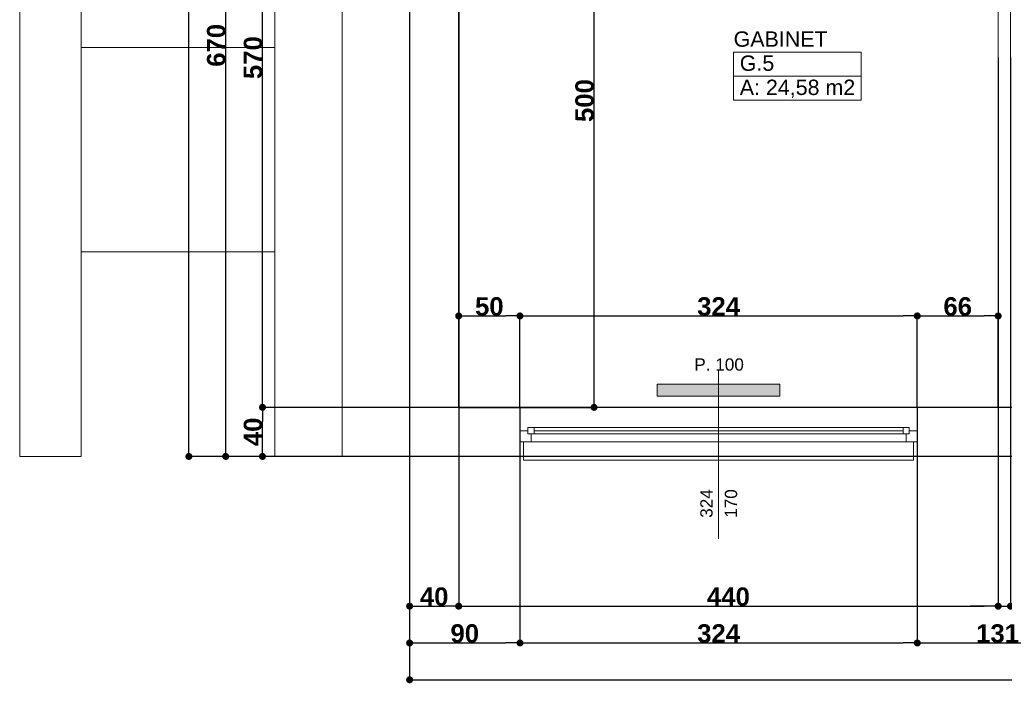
# Model space of a CAD drawing. Header units: millimetres. Extents: x 183299 to 1018155, y -286688 to 171278.
# Tile 45 of 100: x 402648 to 410678, y -95825 to -90417. Entities that reach past the tile are written whole.
import ezdxf
from ezdxf.enums import TextEntityAlignment as Align

# ---------------------------------------------------------------- set-up
doc = ezdxf.new("R2010")
doc.units = ezdxf.units.MM
doc.header["$MEASUREMENT"] = 0
doc.linetypes.add('Wipeout_Contour', pattern=[1000, 0, -1000])
for name, color, linetype in [('Elementy Modelu - Strefy', 7, 'Continuous'), ('inwentaryzacja_sciany', 7, 'Continuous'), ('Okna ArchiCADa', 7, 'Continuous'), ('Wymiarowanie - Ogólne', 7, 'Continuous'), ('Znaczniki Okien', 7, 'Continuous')]:
    doc.layers.add(name, color=color, linetype=linetype)
for name, color, linetype, lineweight in [('Elementy Modelu - Strefy_Nr_Pióra__6', 250, 'Continuous', 18), ('grzejniki_Nr_Pióra__20', 1, 'Continuous', 0), ('inwentaryzacja_sciany_Nr_Pióra__1', 7, 'Continuous', 13), ('inwentaryzacja_wentylacja_Nr_Pióra__20', 1, 'Continuous', 0), ('Okna ArchiCADa_Nr_Pióra__1', 7, 'Continuous', 13), ('Znaczniki Okien_Nr_Pióra__1', 7, 'Continuous', 13), ('Znaczniki Okien_Nr_Pióra__7', 7, 'Continuous', 35)]:
    doc.layers.add(name, color=color, linetype=linetype, lineweight=lineweight)
doc.layers.add('Okna ArchiCADa_Nr_Pióra__23', color=7, linetype='Continuous', lineweight=20, true_color=0xff6600)
doc.layers.add('Okna ArchiCADa_Nr_Pióra__3', color=7, linetype='Continuous', lineweight=18, true_color=0xff6600)
doc.styles.add('GENERATED_STYLE_1', font='arial.ttf')
doc.styles.add('GENERATED_STYLE_2', font='arialbd.ttf')
doc.styles.get("Standard").update_dxf_attribs({"font": 'txt', "bigfont": 'BIGFONT.SHX'})
doc.dimstyles.new('GENERATED_STYLE__1', dxfattribs={"dimtxt": 150, "dimasz": 114, "dimexe": 0.18, "dimexo": 0, "dimgap": 0.09, "dimtad": 1, "dimtih": 1, "dimtoh": 1, "dimdec": 0, "dimlfac": 0.1, "dimzin": 0, "dimdsep": 46, "dimtxsty": 'GENERATED_STYLE_2', "dimblk": 'ARROWHEAD_11', "dimblk1": 'ARROWHEAD_11', "dimblk2": 'ARROWHEAD_11', "dimcen": 0.09, "dimclrd": 256, "dimclre": 256, "dimclrt": 256, "dimazin": 0, "dimtfac": 1, "dimtdec": 4, "dimtmove": 0, "dimatfit": 3, "dimfxl": 1, "dimtolj": 1, "dimtzin": 0, "dimarcsym": 0})
doc.dimstyles.new('GENERATED_STYLE__2', dxfattribs={"dimtxt": 150, "dimasz": 114, "dimexe": 0.18, "dimexo": 0, "dimgap": 0.09, "dimtad": 1, "dimdec": 0, "dimlfac": 0.1, "dimzin": 0, "dimdsep": 46, "dimtxsty": 'GENERATED_STYLE_2', "dimblk": 'ARROWHEAD_11', "dimblk1": 'ARROWHEAD_11', "dimblk2": 'ARROWHEAD_11', "dimcen": 0.09, "dimclrd": 256, "dimclre": 256, "dimclrt": 256, "dimazin": 0, "dimtfac": 1, "dimtdec": 4, "dimtmove": 0, "dimatfit": 3, "dimfxl": 1, "dimtolj": 1, "dimtzin": 0, "dimarcsym": 0})

# ---------------------------------------------------------------- blocks, each defined once
blk = doc.blocks.new('GABINET      _G.5_152_2', base_point=(233647.1, -90878.6))
at = {"layer": 'Elementy Modelu - Strefy_Nr_Pióra__6', "linetype": 'Continuous'}
for p, q in [((233127.6, -90780.4), (234166.5, -90780.4)), ((233127.6, -90976.8), (233127.6, -90780.4)), ((234166.5, -90780.4), (234166.5, -90976.8)), ((234166.5, -90976.8), (233127.6, -90976.8)), ((233127.6, -90976.8), (234166.5, -90976.8)), ((233127.6, -91173.2), (233127.6, -90976.8)), ((234166.5, -90976.8), (234166.5, -91173.2)), ((234166.5, -91173.2), (233127.6, -91173.2))]:
    blk.add_line(p, q, dxfattribs=at)
at = {"linetype": 'Continuous', "flags": 1}
for tag in ['ROOM_AREA', 'ROOM_PERIM', 'ROOM_WALLS_SURF', 'ROOM_DOORS_SURF', 'ROOM_WINDS_SURF', 'ROOM_BASELEV', 'ROOM_HEIGHT', 'ROOM_NET_AREA', 'ROOM_REDUCED_AREA', 'ROOM_CALC_AREA', 'ROOM_VOLUME']:
    blk.add_attdef(tag, text='', height=2000, dxfattribs=at).set_placement((233647.1, -91911.7), align=Align.BOTTOM_LEFT)
at = {"layer": 'Elementy Modelu - Strefy_Nr_Pióra__6', "linetype": 'Continuous', "insert": (233177.6, -91005.4), "char_height": 125, "attachment_point": 1, "style": 'GENERATED_STYLE_1'}
blk.add_mtext('{A: 24,58 m2}', dxfattribs=at)
at = {"layer": 'Elementy Modelu - Strefy_Nr_Pióra__6', "style": 'GENERATED_STYLE_1'}
for tag, p in [('ROOM_NAME', (233127.6, -90774.5)), ('ROOM_NUMBER', (233177.6, -90970.9))]:
    blk.add_attdef(tag, text='', height=125, dxfattribs=at).set_placement(p, align=Align.BOTTOM_LEFT)
blk = doc.blocks.new('O1 rozwierane 12_109')
at = {"layer": 'Okna ArchiCADa_Nr_Pióra__1', "linetype": 'Continuous'}
for p, q in [((-1620, 0), (-1620, -90)), ((-1590, 0), (-1620, 0)), ((1590, 0), (1620, 0)), ((1620, 0), (1620, -90))]:
    blk.add_line(p, q, dxfattribs=at)
at = {"layer": 'Okna ArchiCADa_Nr_Pióra__23', "linetype": 'Continuous'}
for p, q in [((-1620, 0), (-1620, -90)), ((1620, -90), (1620, 0))]:
    blk.add_line(p, q, dxfattribs=at)
at = {"layer": 'Okna ArchiCADa_Nr_Pióra__3', "linetype": 'Continuous'}
for p, q in [((-1590, 120), (-1590, 150)), ((-1590, 150), (1590, 150)), ((-1590, 120), (1590, 120)), ((1590, 150), (1590, 120)), ((-1620, -280), (1620, -280)), ((-1620, -280), (1620, -280))]:
    blk.add_line(p, q, dxfattribs=at)
at = {"linetype": 'Wipeout_Contour', "ltscale": 12152.408262}
blk.add_wipeout([(1505, -115), (1505, -65), (1530, -65), (1530, 0), (-1530, 0), (-1530, -65), (-1505, -65), (-1505, -115)], dxfattribs=at).dxf.layer = 'Okna ArchiCADa'
at = {"layer": 'Okna ArchiCADa_Nr_Pióra__23', "linetype": 'Continuous'}
for p, q in [((-1530, 0), (-1620, 0)), ((-1530, -65), (-1530, 0)), ((1620, 0), (1530, 0)), ((1530, 0), (1530, -65)), ((-1555, -90), (-1555, -65)), ((-1555, -65), (-1530, -65)), ((-1505, -65), (-1555, -65)), ((-1555, -65), (-1555, -115)), ((-1505, -115), (-1505, -65)), ((1555, -65), (1505, -65)), ((1505, -65), (1505, -115)), ((1530, -65), (1555, -65)), ((1555, -65), (1555, -90)), ((1555, -115), (1555, -65)), ((-1620, -90), (-1555, -90)), ((-1555, -115), (-1505, -115)), ((1505, -115), (1555, -115)), ((1555, -90), (1620, -90))]:
    blk.add_line(p, q, dxfattribs=at)
at = {"layer": 'Okna ArchiCADa_Nr_Pióra__3', "linetype": 'Continuous'}
for p, q in [((1530, 0), (-1530, 0)), ((-1505, -65), (1505, -65)), ((-1505, -90), (1505, -90)), ((-1505, -115), (1505, -115)), ((-1505, -115), (1505, -115))]:
    blk.add_line(p, q, dxfattribs=at)
blk = doc.blocks.new('Znacznik O 12_125')
at = {"layer": 'Znaczniki Okien_Nr_Pióra__1', "linetype": 'Continuous'}
blk.add_line((0, 671.4), (0, -700), dxfattribs=at)
at = {"layer": 'Znaczniki Okien_Nr_Pióra__7', "linetype": 'Continuous', "char_height": 100, "attachment_point": 7, "style": 'GENERATED_STYLE_1'}
for s, insert, rotation in [('{170}', (-152.1, 500), 270), ('{324}', (47.9, 500), 270), ('{P. 100}', (197.9, -697.9), 180)]:
    blk.add_mtext(s, dxfattribs=dict(at, insert=insert, rotation=rotation))
blk = doc.blocks.new('Ściana_730_2', base_point=(248915.1, -93675.8))
at = {"layer": 'inwentaryzacja_sciany_Nr_Pióra__1', "linetype": 'Continuous'}
for p, q in [((231385.1, -93675.8), (230885.1, -93675.8)), ((231385.1, -93865.8), (231385.1, -93675.8)), ((234625.1, -93865.8), (234625.1, -93675.8)), ((235285.1, -93675.8), (234625.1, -93675.8)), ((231385.1, -93955.8), (231385.1, -93865.8)), ((234625.1, -93955.8), (234625.1, -93865.8)), ((231415.1, -93955.8), (231385.1, -93955.8)), ((231415.1, -94075.8), (231415.1, -93955.8)), ((234595.1, -94075.8), (234595.1, -93955.8)), ((234595.1, -93955.8), (234625.1, -93955.8)), ((230485.1, -94075.8), (231415.1, -94075.8)), ((234595.1, -94075.8), (235965.1, -94075.8))]:
    blk.add_line(p, q, dxfattribs=at)
at = {"layer": 'Okna ArchiCADa', "linetype": 'Continuous', "rotation": 180}
blk.add_blockref('O1 rozwierane 12_109', (233005.1, -93955.8), dxfattribs=at)
at = {"layer": 'Znaczniki Okien', "rotation": 180}
blk.add_blockref('Znacznik O 12_125', (233005.1, -94075.8), dxfattribs=at)
blk = doc.blocks.new('Ściana_732_2', base_point=(230485.1, -93675.8))
at = {"layer": 'inwentaryzacja_sciany_Nr_Pióra__1', "linetype": 'Continuous'}
for p, q in [((230485.1, -87345.8), (230485.1, -94075.8)), ((230885.1, -93675.8), (230885.1, -87975.8))]:
    blk.add_line(p, q, dxfattribs=at)
blk = doc.blocks.new('Ściana_765_2', base_point=(235285.1, -87975.8))
at = {"layer": 'inwentaryzacja_sciany_Nr_Pióra__1', "linetype": 'Continuous'}
for p, q in [((235285.1, -87975.8), (235285.1, -93675.8)), ((235385.1, -88565.8), (235385.1, -87975.8)), ((235385.1, -93675.8), (235385.1, -88635.8))]:
    blk.add_line(p, q, dxfattribs=at)
blk = doc.blocks.new('ARROWHEAD_11')
at = {"linetype": 'Continuous'}
blk.add_line((0, 0), (-1, 0), dxfattribs=at)
at = {"linetype": 'Continuous', "const_width": 0.25, "flags": 128}
blk.add_lwpolyline([(-0.125, 0, 1), (0.125, 0, 1)], format="xyb", close=True, dxfattribs=at)
blk = doc.blocks.new('*D5256')
at = {"layer": 'Defpoints', "color": 0}
for p in [(405828, -88706.3), (406228, -88706.3), (406228, -95196.3)]:
    blk.add_point(p, dxfattribs=at)
at = {"layer": 'Wymiarowanie - Ogólne', "linetype": 'Continuous', "lineweight": -2}
for p, q in [((405828, -88706.3), (405828, -95196.5)), ((406228, -88706.3), (406228, -95196.5)), ((405942, -95196.3), (406114, -95196.3))]:
    blk.add_line(p, q, dxfattribs=at)
at = {"layer": 'Wymiarowanie - Ogólne', "lineweight": -2, "xscale": 114, "yscale": 114, "zscale": 114, "rotation": 180}
blk.add_blockref('ARROWHEAD_11', (405828, -95196.3), dxfattribs=at)
at = {"layer": 'Wymiarowanie - Ogólne', "lineweight": -2, "xscale": 114, "yscale": 114, "zscale": 114}
blk.add_blockref('ARROWHEAD_11', (406228, -95196.3), dxfattribs=at)
at = {"layer": 'Wymiarowanie - Ogólne', "insert": (406028, -95119.7), "char_height": 150, "attachment_point": 5, "style": 'GENERATED_STYLE_2'}
blk.add_mtext('\\A1;40', dxfattribs=at)
blk = doc.blocks.new('*D5257')
at = {"layer": 'Defpoints', "color": 0}
for p in [(406228, -88706.3), (410628, -90726.3), (410628, -95196.3)]:
    blk.add_point(p, dxfattribs=at)
at = {"layer": 'Wymiarowanie - Ogólne', "linetype": 'Continuous', "lineweight": -2}
for p, q in [((406228, -88706.3), (406228, -95196.5)), ((410628, -90726.3), (410628, -95196.5)), ((406342, -95196.3), (410514, -95196.3))]:
    blk.add_line(p, q, dxfattribs=at)
at = {"layer": 'Wymiarowanie - Ogólne', "lineweight": -2, "xscale": 114, "yscale": 114, "zscale": 114, "rotation": 180}
blk.add_blockref('ARROWHEAD_11', (406228, -95196.3), dxfattribs=at)
at = {"layer": 'Wymiarowanie - Ogólne', "lineweight": -2, "xscale": 114, "yscale": 114, "zscale": 114}
blk.add_blockref('ARROWHEAD_11', (410628, -95196.3), dxfattribs=at)
at = {"layer": 'Wymiarowanie - Ogólne', "insert": (408428, -95119.7), "char_height": 150, "attachment_point": 5, "style": 'GENERATED_STYLE_2'}
blk.add_mtext('\\A1;440', dxfattribs=at)
blk = doc.blocks.new('*D5258')
at = {"layer": 'Defpoints', "color": 0}
for p in [(410628, -90726.3), (410728, -90726.3), (410728, -95196.3)]:
    blk.add_point(p, dxfattribs=at)
at = {"layer": 'Wymiarowanie - Ogólne', "linetype": 'Continuous', "lineweight": -2}
for p, q in [((410628, -90726.3), (410628, -95196.5)), ((410728, -90726.3), (410728, -95196.5)), ((410514, -95196.3), (410400, -95196.3)), ((410628, -95196.3), (410728, -95196.3)), ((410842, -95196.3), (411162.1, -95196.3))]:
    blk.add_line(p, q, dxfattribs=at)
at = {"layer": 'Wymiarowanie - Ogólne', "lineweight": -2, "xscale": 114, "yscale": 114, "zscale": 114}
blk.add_blockref('ARROWHEAD_11', (410628, -95196.3), dxfattribs=at)
at = {"layer": 'Wymiarowanie - Ogólne', "lineweight": -2, "xscale": 114, "yscale": 114, "zscale": 114, "rotation": 180}
blk.add_blockref('ARROWHEAD_11', (410728, -95196.3), dxfattribs=at)
at = {"layer": 'Wymiarowanie - Ogólne', "insert": (411059, -95119.7), "char_height": 150, "attachment_point": 5, "style": 'GENERATED_STYLE_2'}
blk.add_mtext('\\A1;10', dxfattribs=at)
blk = doc.blocks.new('*D5265')
at = {"layer": 'Defpoints', "color": 0}
for p in [(406728, -93576.3), (405828, -93976.3), (406728, -95496.3)]:
    blk.add_point(p, dxfattribs=at)
at = {"layer": 'Wymiarowanie - Ogólne', "linetype": 'Continuous', "lineweight": -2}
for p, q in [((406728, -93576.3), (406728, -95496.5)), ((405828, -93976.3), (405828, -95496.5)), ((405942, -95496.3), (406614, -95496.3))]:
    blk.add_line(p, q, dxfattribs=at)
at = {"layer": 'Wymiarowanie - Ogólne', "lineweight": -2, "xscale": 114, "yscale": 114, "zscale": 114, "rotation": 180}
blk.add_blockref('ARROWHEAD_11', (405828, -95496.3), dxfattribs=at)
at = {"layer": 'Wymiarowanie - Ogólne', "lineweight": -2, "xscale": 114, "yscale": 114, "zscale": 114}
blk.add_blockref('ARROWHEAD_11', (406728, -95496.3), dxfattribs=at)
at = {"layer": 'Wymiarowanie - Ogólne', "insert": (406278, -95419.6), "char_height": 150, "attachment_point": 5, "style": 'GENERATED_STYLE_2'}
blk.add_mtext('\\A1;90', dxfattribs=at)
blk = doc.blocks.new('*D5266')
at = {"layer": 'Defpoints', "color": 0}
for p in [(406728, -93576.3), (409968, -93576.3), (409968, -95496.3)]:
    blk.add_point(p, dxfattribs=at)
at = {"layer": 'Wymiarowanie - Ogólne', "linetype": 'Continuous', "lineweight": -2}
for p, q in [((406728, -93576.3), (406728, -95496.5)), ((409968, -93576.3), (409968, -95496.5)), ((406842, -95496.3), (409854, -95496.3))]:
    blk.add_line(p, q, dxfattribs=at)
at = {"layer": 'Wymiarowanie - Ogólne', "lineweight": -2, "xscale": 114, "yscale": 114, "zscale": 114, "rotation": 180}
blk.add_blockref('ARROWHEAD_11', (406728, -95496.3), dxfattribs=at)
at = {"layer": 'Wymiarowanie - Ogólne', "lineweight": -2, "xscale": 114, "yscale": 114, "zscale": 114}
blk.add_blockref('ARROWHEAD_11', (409968, -95496.3), dxfattribs=at)
at = {"layer": 'Wymiarowanie - Ogólne', "insert": (408348, -95419.7), "char_height": 150, "attachment_point": 5, "style": 'GENERATED_STYLE_2'}
blk.add_mtext('\\A1;324', dxfattribs=at)
blk = doc.blocks.new('*D5267')
at = {"layer": 'Defpoints', "color": 0}
for p in [(409968, -93576.3), (411278, -93576.3), (411278, -95496.3)]:
    blk.add_point(p, dxfattribs=at)
at = {"layer": 'Wymiarowanie - Ogólne', "linetype": 'Continuous', "lineweight": -2}
for p, q in [((409968, -93576.3), (409968, -95496.5)), ((411278, -93576.3), (411278, -95496.5)), ((410082, -95496.3), (411164, -95496.3))]:
    blk.add_line(p, q, dxfattribs=at)
at = {"layer": 'Wymiarowanie - Ogólne', "lineweight": -2, "xscale": 114, "yscale": 114, "zscale": 114, "rotation": 180}
blk.add_blockref('ARROWHEAD_11', (409968, -95496.3), dxfattribs=at)
at = {"layer": 'Wymiarowanie - Ogólne', "lineweight": -2, "xscale": 114, "yscale": 114, "zscale": 114}
blk.add_blockref('ARROWHEAD_11', (411278, -95496.3), dxfattribs=at)
at = {"layer": 'Wymiarowanie - Ogólne', "insert": (410623, -95419.7), "char_height": 150, "attachment_point": 5, "style": 'GENERATED_STYLE_2'}
blk.add_mtext('\\A1;131', dxfattribs=at)
blk = doc.blocks.new('*D5274')
at = {"layer": 'Defpoints', "color": 0}
for p in [(405828, -93976.3), (424258, -93976.3), (424258, -95796.3)]:
    blk.add_point(p, dxfattribs=at)
at = {"layer": 'Wymiarowanie - Ogólne', "linetype": 'Continuous', "lineweight": -2}
for p, q in [((405828, -93976.3), (405828, -95796.5)), ((424258, -93976.3), (424258, -95796.5)), ((405942, -95796.3), (424144, -95796.3))]:
    blk.add_line(p, q, dxfattribs=at)
at = {"layer": 'Wymiarowanie - Ogólne', "lineweight": -2, "xscale": 114, "yscale": 114, "zscale": 114, "rotation": 180}
blk.add_blockref('ARROWHEAD_11', (405828, -95796.3), dxfattribs=at)
at = {"layer": 'Wymiarowanie - Ogólne', "lineweight": -2, "xscale": 114, "yscale": 114, "zscale": 114}
blk.add_blockref('ARROWHEAD_11', (424258, -95796.3), dxfattribs=at)
at = {"layer": 'Wymiarowanie - Ogólne', "insert": (415043, -95719.6), "char_height": 150, "attachment_point": 5, "style": 'GENERATED_STYLE_2'}
blk.add_mtext('\\A1;1843', dxfattribs=at)
blk = doc.blocks.new('*D5310')
at = {"layer": 'Defpoints', "color": 0}
for p in [(404628, -93576.3), (415043, -93576.3), (415043, -93976.3)]:
    blk.add_point(p, dxfattribs=at)
at = {"layer": 'Wymiarowanie - Ogólne', "linetype": 'Continuous', "lineweight": -2}
for p, q in [((415043, -93576.3), (404627.8, -93576.3)), ((404628, -93862.3), (404628, -93690.3)), ((415043, -93976.3), (404627.8, -93976.3))]:
    blk.add_line(p, q, dxfattribs=at)
at = {"layer": 'Wymiarowanie - Ogólne', "lineweight": -2, "xscale": 114, "yscale": 114, "zscale": 114}
for p, rotation in [((404628, -93576.3), 90), ((404628, -93976.3), 270)]:
    blk.add_blockref('ARROWHEAD_11', p, dxfattribs=dict(at, rotation=rotation))
at = {"layer": 'Wymiarowanie - Ogólne', "insert": (404551.4, -93776.3), "char_height": 150, "attachment_point": 5, "rotation": 90, "style": 'GENERATED_STYLE_2'}
blk.add_mtext('\\A1;40', dxfattribs=at)
blk = doc.blocks.new('*D5311')
at = {"layer": 'Defpoints', "color": 0}
for p in [(404628, -87876.3), (415043, -87876.3), (415043, -93576.3)]:
    blk.add_point(p, dxfattribs=at)
at = {"layer": 'Wymiarowanie - Ogólne', "linetype": 'Continuous', "lineweight": -2}
for p, q in [((415043, -87876.3), (404627.8, -87876.3)), ((404628, -93462.3), (404628, -87990.3)), ((415043, -93576.3), (404627.8, -93576.3))]:
    blk.add_line(p, q, dxfattribs=at)
at = {"layer": 'Wymiarowanie - Ogólne', "lineweight": -2, "xscale": 114, "yscale": 114, "zscale": 114}
for p, rotation in [((404628, -87876.3), 90), ((404628, -93576.3), 270)]:
    blk.add_blockref('ARROWHEAD_11', p, dxfattribs=dict(at, rotation=rotation))
at = {"layer": 'Wymiarowanie - Ogólne', "insert": (404551.4, -90726.3), "char_height": 150, "attachment_point": 5, "rotation": 90, "style": 'GENERATED_STYLE_2'}
blk.add_mtext('\\A1;570', dxfattribs=at)
blk = doc.blocks.new('*D5314')
at = {"layer": 'Defpoints', "color": 0}
for p in [(404328, -87276.3), (406228, -87276.3), (405828, -93976.3)]:
    blk.add_point(p, dxfattribs=at)
at = {"layer": 'Wymiarowanie - Ogólne', "linetype": 'Continuous', "lineweight": -2}
for p, q in [((406228, -87276.3), (404327.8, -87276.3)), ((404328, -93862.3), (404328, -87390.3)), ((405828, -93976.3), (404327.8, -93976.3))]:
    blk.add_line(p, q, dxfattribs=at)
at = {"layer": 'Wymiarowanie - Ogólne', "lineweight": -2, "xscale": 114, "yscale": 114, "zscale": 114}
for p, rotation in [((404328, -87276.3), 90), ((404328, -93976.3), 270)]:
    blk.add_blockref('ARROWHEAD_11', p, dxfattribs=dict(at, rotation=rotation))
at = {"layer": 'Wymiarowanie - Ogólne', "insert": (404251.4, -90626.3), "char_height": 150, "attachment_point": 5, "rotation": 90, "style": 'GENERATED_STYLE_2'}
blk.add_mtext('\\A1;670', dxfattribs=at)
blk = doc.blocks.new('*D5317')
at = {"layer": 'Defpoints', "color": 0}
for p in [(404028, -84236.3), (405828, -84236.3), (405828, -93976.3)]:
    blk.add_point(p, dxfattribs=at)
at = {"layer": 'Wymiarowanie - Ogólne', "linetype": 'Continuous', "lineweight": -2}
for p, q in [((405828, -84236.3), (404027.8, -84236.3)), ((404028, -93862.3), (404028, -84350.3)), ((405828, -93976.3), (404027.8, -93976.3))]:
    blk.add_line(p, q, dxfattribs=at)
at = {"layer": 'Wymiarowanie - Ogólne', "lineweight": -2, "xscale": 114, "yscale": 114, "zscale": 114}
for p, rotation in [((404028, -84236.3), 90), ((404028, -93976.3), 270)]:
    blk.add_blockref('ARROWHEAD_11', p, dxfattribs=dict(at, rotation=rotation))
at = {"layer": 'Wymiarowanie - Ogólne', "insert": (403951.2, -89106.3), "char_height": 150, "attachment_point": 5, "rotation": 90, "style": 'GENERATED_STYLE_2'}
blk.add_mtext('\\A1;974', dxfattribs=at)
blk = doc.blocks.new('*D6607')
at = {"layer": 'Defpoints', "color": 0}
for p in [(406938, -88576.3), (407332, -88576.3), (406228, -93576.3)]:
    blk.add_point(p, dxfattribs=at)
at = {"layer": 'Wymiarowanie - Ogólne', "linetype": 'Continuous', "lineweight": -2}
for p, q in [((406938, -88576.3), (407332.2, -88576.3)), ((407332, -93462.3), (407332, -88690.3)), ((406228, -93576.3), (407332.2, -93576.3))]:
    blk.add_line(p, q, dxfattribs=at)
at = {"layer": 'Wymiarowanie - Ogólne', "lineweight": -2, "xscale": 114, "yscale": 114, "zscale": 114}
for p, rotation in [((407332, -88576.3), 90), ((407332, -93576.3), 270)]:
    blk.add_blockref('ARROWHEAD_11', p, dxfattribs=dict(at, rotation=rotation))
at = {"layer": 'Wymiarowanie - Ogólne', "insert": (407255.4, -91076.3), "char_height": 150, "attachment_point": 5, "rotation": 90, "style": 'GENERATED_STYLE_2'}
blk.add_mtext('\\A1;500', dxfattribs=at)
blk = doc.blocks.new('*D6627')
at = {"layer": 'Defpoints', "color": 0}
for p in [(406728, -92831.3), (406228, -93576.3), (406728, -93576.3)]:
    blk.add_point(p, dxfattribs=at)
at = {"layer": 'Wymiarowanie - Ogólne', "linetype": 'Continuous', "lineweight": -2}
for p, q in [((406228, -93576.3), (406228, -92831.1)), ((406342, -92831.3), (406614, -92831.3)), ((406728, -93576.3), (406728, -92831.1))]:
    blk.add_line(p, q, dxfattribs=at)
at = {"layer": 'Wymiarowanie - Ogólne', "lineweight": -2, "xscale": 114, "yscale": 114, "zscale": 114, "rotation": 180}
blk.add_blockref('ARROWHEAD_11', (406228, -92831.3), dxfattribs=at)
at = {"layer": 'Wymiarowanie - Ogólne', "lineweight": -2, "xscale": 114, "yscale": 114, "zscale": 114}
blk.add_blockref('ARROWHEAD_11', (406728, -92831.3), dxfattribs=at)
at = {"layer": 'Wymiarowanie - Ogólne', "insert": (406478, -92754.7), "char_height": 150, "attachment_point": 5, "style": 'GENERATED_STYLE_2'}
blk.add_mtext('\\A1;50', dxfattribs=at)
blk = doc.blocks.new('*D6628')
at = {"layer": 'Defpoints', "color": 0}
for p in [(409968, -92831.3), (406728, -93576.3), (409968, -93576.3)]:
    blk.add_point(p, dxfattribs=at)
at = {"layer": 'Wymiarowanie - Ogólne', "linetype": 'Continuous', "lineweight": -2}
for p, q in [((406728, -93576.3), (406728, -92831.1)), ((406842, -92831.3), (409854, -92831.3)), ((409968, -93576.3), (409968, -92831.1))]:
    blk.add_line(p, q, dxfattribs=at)
at = {"layer": 'Wymiarowanie - Ogólne', "lineweight": -2, "xscale": 114, "yscale": 114, "zscale": 114, "rotation": 180}
blk.add_blockref('ARROWHEAD_11', (406728, -92831.3), dxfattribs=at)
at = {"layer": 'Wymiarowanie - Ogólne', "lineweight": -2, "xscale": 114, "yscale": 114, "zscale": 114}
blk.add_blockref('ARROWHEAD_11', (409968, -92831.3), dxfattribs=at)
at = {"layer": 'Wymiarowanie - Ogólne', "insert": (408348, -92754.7), "char_height": 150, "attachment_point": 5, "style": 'GENERATED_STYLE_2'}
blk.add_mtext('\\A1;324', dxfattribs=at)
blk = doc.blocks.new('*D6629')
at = {"layer": 'Defpoints', "color": 0}
for p in [(410628, -92831.3), (409968, -93576.3), (410628, -93576.3)]:
    blk.add_point(p, dxfattribs=at)
at = {"layer": 'Wymiarowanie - Ogólne', "linetype": 'Continuous', "lineweight": -2}
for p, q in [((409968, -93576.3), (409968, -92831.1)), ((410082, -92831.3), (410514, -92831.3)), ((410628, -93576.3), (410628, -92831.1))]:
    blk.add_line(p, q, dxfattribs=at)
at = {"layer": 'Wymiarowanie - Ogólne', "lineweight": -2, "xscale": 114, "yscale": 114, "zscale": 114, "rotation": 180}
blk.add_blockref('ARROWHEAD_11', (409968, -92831.3), dxfattribs=at)
at = {"layer": 'Wymiarowanie - Ogólne', "lineweight": -2, "xscale": 114, "yscale": 114, "zscale": 114}
blk.add_blockref('ARROWHEAD_11', (410628, -92831.3), dxfattribs=at)
at = {"layer": 'Wymiarowanie - Ogólne', "insert": (410298, -92754.7), "char_height": 150, "attachment_point": 5, "style": 'GENERATED_STYLE_2'}
blk.add_mtext('\\A1;66', dxfattribs=at)

msp = doc.modelspace()

# ---------------------------------------------------------------- hatches: boundary and pattern name
at = {"layer": 'inwentaryzacja_wentylacja_Nr_Pióra__20', "linetype": 'Continuous'}
msp.add_hatch(color=256, dxfattribs=at).paths.add_polyline_path([(407847.95206, -93386.32699), (407847.95206, -93486.32699), (408847.95206, -93486.32699), (408847.95206, -93386.32699)], flags=0)

# ---------------------------------------------------------------- linework, layer by layer
at = {"layer": 'inwentaryzacja_sciany_Nr_Pióra__1', "linetype": 'Continuous'}
for p, q in [((402647.95206, -93976.32699), (402647.95206, -84236.32699)), ((403147.95206, -84236.32699), (403147.95206, -93976.32699)), ((404727.95206, -93976.32699), (404727.95206, -88976.32699)), ((404727.95206, -90642.99366), (403147.95206, -90642.99366)), ((404727.95206, -92309.66033), (403147.95206, -92309.66033)), ((403147.95206, -93976.32699), (402647.95206, -93976.32699))]:
    msp.add_line(p, q, dxfattribs=at)

# ---------------------------------------------------------------- block references
at = {"layer": 'Elementy Modelu - Strefy', "linetype": 'Continuous'}
ref = msp.add_blockref('GABINET      _G.5_152_2', (408989.96789, -90779.14605), dxfattribs=at)
ref.add_attrib('ROOM_NAME', 'GABINET', dxfattribs={"layer": 'Elementy Modelu - Strefy_Nr_Pióra__6', "color": 5, "linetype": 'Continuous', "height": 125, "style": 'GENERATED_STYLE_1'}).set_placement((408470.53789, -90675.01798), align=Align.BOTTOM_LEFT)
ref.add_attrib('ROOM_NUMBER', 'G.5', dxfattribs={"layer": 'Elementy Modelu - Strefy_Nr_Pióra__6', "color": 5, "linetype": 'Continuous', "height": 125, "style": 'GENERATED_STYLE_1'}).set_placement((408520.53789, -90871.44655), align=Align.BOTTOM_LEFT)

# ---------------------------------------------------------------- next in the draw order: block references
at = {"layer": 'inwentaryzacja_sciany'}
msp.add_blockref('Ściana_730_2', (424257.95206, -93576.32699), dxfattribs=at)

# ---------------------------------------------------------------- next in the draw order: linework, layer by layer
at = {"layer": 'grzejniki_Nr_Pióra__20', "linetype": 'Continuous'}
for p, q in [((407847.95206, -93486.32699), (407847.95206, -93386.32699)), ((408847.95206, -93386.32699), (407847.95206, -93386.32699)), ((408847.95206, -93386.32699), (408847.95206, -93486.32699)), ((408847.95206, -93486.32699), (407847.95206, -93486.32699))]:
    msp.add_line(p, q, dxfattribs=at)

# ---------------------------------------------------------------- next in the draw order: block references
at = {"layer": 'inwentaryzacja_sciany'}
for name, p in [('Ściana_732_2', (405827.95206, -93576.32699)), ('Ściana_765_2', (410627.95206, -87876.32699))]:
    msp.add_blockref(name, p, dxfattribs=at)

# ---------------------------------------------------------------- next in the draw order: dimensions: what is measured, and where the dimension line sits
at = {"layer": 'Wymiarowanie - Ogólne', "linetype": 'Continuous'}
for base, p1, p2, picture, middle in [((410727.95206, -95196.32699), (410627.95206, -90726.32699), (410727.95206, -90726.32699), '*D5258', (411059.01706, -95119.73699)), ((409967.95206, -92831.29643), (406727.95206, -93576.32699), (409967.95206, -93576.32699), '*D6628', (408347.95206, -92754.70643)), ((410627.95206, -92831.29643), (409967.95206, -93576.32699), (410627.95206, -93576.32699), '*D6629', (410297.95206, -92754.70643)), ((409967.95206, -95496.32699), (406727.95206, -93576.32699), (409967.95206, -93576.32699), '*D5266', (408347.95206, -95419.73699)), ((411277.95206, -95496.32699), (409967.95206, -93576.32699), (411277.95206, -93576.32699), '*D5267', (410622.95206, -95419.73699))]:
    dim = msp.add_linear_dim(base=base, p1=p1, p2=p2, dimstyle='GENERATED_STYLE__1', dxfattribs=at)
    dim.commit()
    dim.dimension.update_dxf_attribs({"geometry": picture, "text_midpoint": middle})

# ---------------------------------------------------------------- next in the draw order: linework, layer by layer
at = {"layer": 'inwentaryzacja_sciany_Nr_Pióra__1', "linetype": 'Continuous'}
for p, q in [((405277.95206, -93976.32699), (405277.95206, -88976.32699)), ((404727.95206, -93976.32699), (405827.95206, -93976.32699))]:
    msp.add_line(p, q, dxfattribs=at)

# ---------------------------------------------------------------- next in the draw order: dimensions: what is measured, and where the dimension line sits
at = {"layer": 'Wymiarowanie - Ogólne', "linetype": 'Continuous'}
for base, p1, p2, picture, middle in [((404027.95206, -84236.32699), (405827.95206, -93976.32699), (405827.95206, -84236.32699), '*D5317', (403951.21206, -89106.32699)), ((404327.95206, -87276.32699), (405827.95206, -93976.32699), (406227.95206, -87276.32699), '*D5314', (404251.36206, -90626.32699)), ((404627.95206, -87876.32699), (415042.95206, -93576.32699), (415042.95206, -87876.32699), '*D5311', (404551.36206, -90726.32699)), ((407332.0307, -88576.32699), (406227.95206, -93576.32699), (406937.95206, -88576.32699), '*D6607', (407255.4407, -91076.32699)), ((404627.95206, -93576.32699), (415042.95206, -93976.32699), (415042.95206, -93576.32699), '*D5310', (404551.36206, -93776.32699))]:
    dim = msp.add_linear_dim(base=base, p1=p1, p2=p2, angle=90, dimstyle='GENERATED_STYLE__2', dxfattribs=at)
    dim.commit()
    dim.dimension.update_dxf_attribs({"geometry": picture, "text_midpoint": middle})
for base, p1, p2, picture, middle in [((406227.95206, -95196.32699), (405827.95206, -88706.32699), (406227.95206, -88706.32699), '*D5256', (406027.95206, -95119.73699)), ((410627.95206, -95196.32699), (406227.95206, -88706.32699), (410627.95206, -90726.32699), '*D5257', (408427.95206, -95119.73699)), ((406727.95206, -92831.29643), (406227.95206, -93576.32699), (406727.95206, -93576.32699), '*D6627', (406477.95206, -92754.70643)), ((406727.95206, -95496.32699), (405827.95206, -93976.32699), (406727.95206, -93576.32699), '*D5265', (406277.95206, -95419.58699)), ((424257.95206, -95796.32699), (405827.95206, -93976.32699), (424257.95206, -93976.32699), '*D5274', (415042.95206, -95719.58699))]:
    dim = msp.add_linear_dim(base=base, p1=p1, p2=p2, dimstyle='GENERATED_STYLE__1', dxfattribs=at)
    dim.commit()
    dim.dimension.update_dxf_attribs({"geometry": picture, "text_midpoint": middle})

doc.saveas('drawing.dxf')
